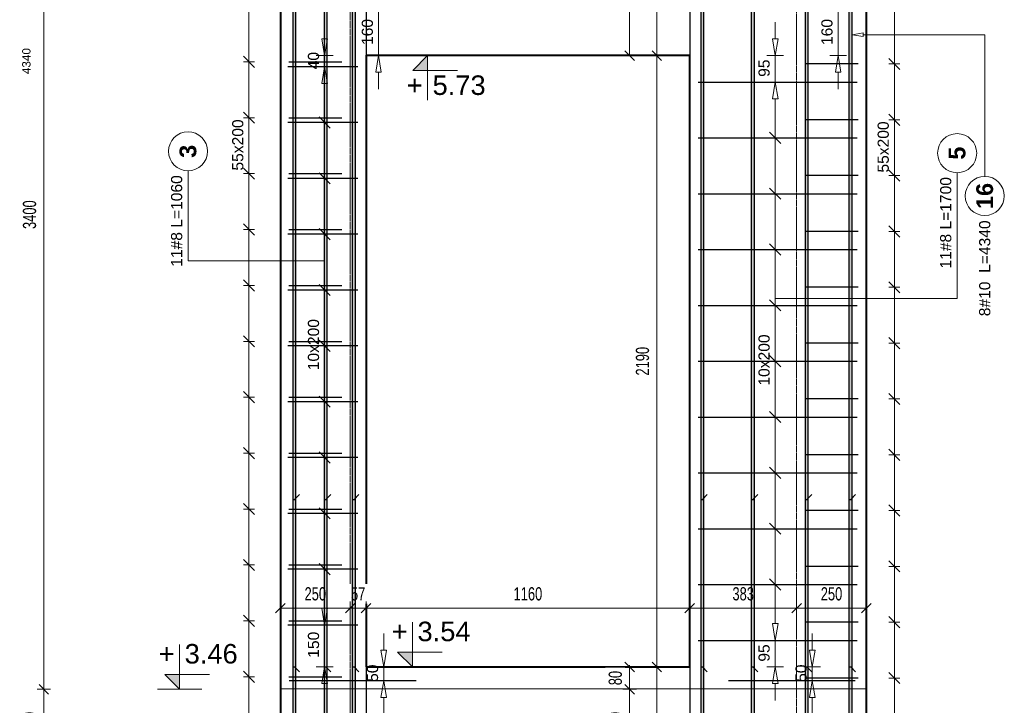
# Model space of a CAD drawing. Extents: x -1474 to 455485, y -109057 to 75879.
# Tile 12 of 22: x 413895 to 417424, y -87410 to -84954. Entities that reach past the tile are written whole.
import ezdxf
from ezdxf.enums import TextEntityAlignment as Align

# ---------------------------------------------------------------- set-up
doc = ezdxf.new("R2010")
doc.units = 0
doc.header["$LTSCALE"] = 10
doc.header["$MEASUREMENT"] = 0
doc.linetypes.add('HIDDEN', pattern=[0.375, 0.25, -0.125])
for name, color, linetype, lineweight in [('P-Linia1', 3, 'Continuous', 40), ('P-Opis nadproża systemowe', 11, 'Continuous', 9), ('P-Wymiar', 254, 'Continuous', 9)]:
    doc.layers.add(name, color=color, linetype=linetype, lineweight=lineweight)
for name, color, linetype in [('RCAD_kształt pręta', 7, 'Continuous'), ('RCAD_opis kształtu pręta', 7, 'Continuous'), ('RCAD_opis rozkładu', 7, 'Continuous'), ('RCAD_pręt wyrzucony', 130, 'Continuous'), ('RCAD_rozkład pręta', 7, 'Continuous'), ('RCAD_symbole graficzne', 7, 'Continuous')]:
    doc.layers.add(name, color=color, linetype=linetype)
doc.styles.add('ROMANS', font='arial.ttf', dxfattribs={"width": 0.7})
doc.styles.add('style1', font='arial.ttf')
doc.styles.add('style3', font='arialbd.ttf')
doc.dimstyles.new('A25', dxfattribs={"dimscale": 27, "dimtxt": 1.75, "dimasz": 0.05, "dimexe": 0, "dimexo": 0, "dimgap": 1, "dimtad": 1, "dimdec": 4, "dimrnd": 1, "dimdsep": 46, "dimtxsty": 'ROMANS', "dimblk": '[[[[[[[[', "dimcen": 2, "dimdle": 2, "dimse1": 1, "dimse2": 1, "dimclrd": 256, "dimclrt": 1, "dimadec": 0, "dimazin": 0, "dimtfac": 1, "dimtdec": 4, "dimtix": 1, "dimtmove": 2, "dimatfit": 3, "dimldrblk": '[[[[[[[[', "dimfxl": 0, "dimtvp": 0.6, "dimtolj": 1, "dimlwd": -1, "dimarcsym": 0})

# ---------------------------------------------------------------- blocks, each defined once
blk = doc.blocks.new('[[[[[[[[')
at = {"layer": 'P-Wymiar'}
for p, q in [((-12.7, -12.7), (12.7, 12.7)), ((0, 0), (-4.6, 0)), ((0, 18), (0, -18))]:
    blk.add_line(p, q, dxfattribs=at)
blk = doc.blocks.new('*D135')
at = {"layer": 'Defpoints', "color": 0, "transparency": 16777216}
for p in [(413981.4, -83952.9), (413981.4, -87352.9), (413983.1, -87352.9)]:
    blk.add_point(p, dxfattribs=at)
at = {"layer": 'P-Wymiar', "transparency": 16777216}
blk.add_line((413981.4, -83954.3), (413981.4, -87351.6), dxfattribs=at)
at = {"layer": 'P-Wymiar', "transparency": 16777216, "xscale": 1.35, "yscale": 1.35, "zscale": 1.35}
for p, rotation in [((413981.4, -83952.9), 90), ((413981.4, -87352.9), 270)]:
    blk.add_blockref('[[[[[[[[', p, dxfattribs=dict(at, rotation=rotation))
at = {"layer": 'P-Wymiar', "color": 1, "transparency": 16777216, "insert": (413930.3, -85652.9), "char_height": 47.25, "attachment_point": 5, "rotation": 90, "style": 'ROMANS', "bg_fill": 3, "box_fill_scale": 1.25, "bg_fill_color": 256, "bg_fill_true_color": 13158600, "bg_fill_transparency": 0}
blk.add_mtext('\\A1;3400', dxfattribs=at)
blk = doc.blocks.new('*D136')
at = {"layer": 'Defpoints', "color": 0, "transparency": 16777216}
for p in [(413983.1, -87352.9), (413981.4, -87592.6), (414012.5, -87592.6)]:
    blk.add_point(p, dxfattribs=at)
at = {"layer": 'P-Wymiar', "transparency": 16777216}
blk.add_line((413981.4, -87354.3), (413981.4, -87591.2), dxfattribs=at)
at = {"layer": 'P-Wymiar', "transparency": 16777216, "xscale": 1.35, "yscale": 1.35, "zscale": 1.35}
for p, rotation in [((413981.4, -87352.9), 90), ((413981.4, -87592.6), 270)]:
    blk.add_blockref('[[[[[[[[', p, dxfattribs=dict(at, rotation=rotation))
at = {"layer": 'P-Wymiar', "color": 1, "transparency": 16777216, "insert": (413930.3, -87472.7), "char_height": 47.25, "attachment_point": 5, "rotation": 90, "style": 'ROMANS', "bg_fill": 3, "box_fill_scale": 1.25, "bg_fill_color": 256, "bg_fill_true_color": 13158600, "bg_fill_transparency": 0}
blk.add_mtext('\\A1;240', dxfattribs=at)
blk = doc.blocks.new('*D139')
at = {"layer": 'Defpoints', "color": 0, "transparency": 16777216}
for p in [(416178.2, -87272.9), (416178.2, -87272.9), (416087.2, -88682.9)]:
    blk.add_point(p, dxfattribs=at)
at = {"layer": 'P-Wymiar', "transparency": 16777216}
blk.add_line((416178.2, -88681.6), (416178.2, -87274.3), dxfattribs=at)
at = {"layer": 'P-Wymiar', "transparency": 16777216, "xscale": 1.35, "yscale": 1.35, "zscale": 1.35}
for p, rotation in [((416178.2, -87272.9), 90), ((416178.2, -88682.9), 270)]:
    blk.add_blockref('[[[[[[[[', p, dxfattribs=dict(at, rotation=rotation))
at = {"layer": 'P-Wymiar', "color": 1, "transparency": 16777216, "insert": (416127.1, -87977.9), "char_height": 47.25, "attachment_point": 5, "rotation": 90, "style": 'ROMANS', "bg_fill": 3, "box_fill_scale": 1.25, "bg_fill_color": 256, "bg_fill_true_color": 13158600, "bg_fill_transparency": 0}
blk.add_mtext('\\A1;1410', dxfattribs=at)
blk = doc.blocks.new('*D140')
at = {"layer": 'Defpoints', "color": 0, "transparency": 16777216}
for p in [(416178.2, -85082.9), (416178.2, -85082.9), (416178.2, -87272.9)]:
    blk.add_point(p, dxfattribs=at)
at = {"layer": 'P-Wymiar', "transparency": 16777216}
blk.add_line((416178.2, -87271.6), (416178.2, -85084.3), dxfattribs=at)
at = {"layer": 'P-Wymiar', "transparency": 16777216, "xscale": 1.35, "yscale": 1.35, "zscale": 1.35}
for p, rotation in [((416178.2, -85082.9), 90), ((416178.2, -87272.9), 270)]:
    blk.add_blockref('[[[[[[[[', p, dxfattribs=dict(at, rotation=rotation))
at = {"layer": 'P-Wymiar', "color": 1, "transparency": 16777216, "insert": (416127.1, -86177.9), "char_height": 47.25, "attachment_point": 5, "rotation": 90, "style": 'ROMANS', "bg_fill": 3, "box_fill_scale": 1.25, "bg_fill_color": 256, "bg_fill_true_color": 13158600, "bg_fill_transparency": 0}
blk.add_mtext('\\A1;2190', dxfattribs=at)
blk = doc.blocks.new('*D141')
at = {"layer": 'Defpoints', "color": 0, "transparency": 16777216}
for p in [(416178.2, -83672.9), (416178.2, -83672.9), (416178.2, -85082.9)]:
    blk.add_point(p, dxfattribs=at)
at = {"layer": 'P-Wymiar', "transparency": 16777216}
blk.add_line((416178.2, -85081.6), (416178.2, -83674.3), dxfattribs=at)
at = {"layer": 'P-Wymiar', "transparency": 16777216, "xscale": 1.35, "yscale": 1.35, "zscale": 1.35}
for p, rotation in [((416178.2, -83672.9), 90), ((416178.2, -85082.9), 270)]:
    blk.add_blockref('[[[[[[[[', p, dxfattribs=dict(at, rotation=rotation))
at = {"layer": 'P-Wymiar', "color": 1, "transparency": 16777216, "insert": (416127.1, -84377.9), "char_height": 47.25, "attachment_point": 5, "rotation": 90, "style": 'ROMANS', "bg_fill": 3, "box_fill_scale": 1.25, "bg_fill_color": 256, "bg_fill_true_color": 13158600, "bg_fill_transparency": 0}
blk.add_mtext('\\A1;1410', dxfattribs=at)
blk = doc.blocks.new('*D148')
at = {"layer": 'Defpoints', "color": 0, "transparency": 16777216}
for p in [(416080.7, -83952.9), (416080.7, -85082.9), (416080.7, -85082.9)]:
    blk.add_point(p, dxfattribs=at)
at = {"layer": 'P-Wymiar', "transparency": 16777216}
blk.add_line((416080.7, -83954.3), (416080.7, -85081.6), dxfattribs=at)
at = {"layer": 'P-Wymiar', "transparency": 16777216, "xscale": 1.35, "yscale": 1.35, "zscale": 1.35}
for p, rotation in [((416080.7, -83952.9), 90), ((416080.7, -85082.9), 270)]:
    blk.add_blockref('[[[[[[[[', p, dxfattribs=dict(at, rotation=rotation))
at = {"layer": 'P-Wymiar', "color": 1, "transparency": 16777216, "insert": (416029.6, -84517.9), "char_height": 47.25, "attachment_point": 5, "rotation": 90, "style": 'ROMANS', "bg_fill": 3, "box_fill_scale": 1.25, "bg_fill_color": 256, "bg_fill_true_color": 13158600, "bg_fill_transparency": 0}
blk.add_mtext('\\A1;1130', dxfattribs=at)
blk = doc.blocks.new('*D149')
at = {"layer": 'P-Wymiar', "transparency": 16777216}
for p, q in [((416080.7, -87271.6), (416080.7, -87270.2)), ((416080.7, -87272.9), (416080.7, -87352.9)), ((416080.7, -87354.3), (416080.7, -87355.6))]:
    blk.add_line(p, q, dxfattribs=at)
at = {"layer": 'P-Wymiar', "transparency": 16777216, "xscale": 1.35, "yscale": 1.35, "zscale": 1.35}
for p, rotation in [((416080.7, -87272.9), 270), ((416080.7, -87352.9), 90)]:
    blk.add_blockref('[[[[[[[[', p, dxfattribs=dict(at, rotation=rotation))
at = {"layer": 'P-Wymiar', "color": 1, "transparency": 16777216, "insert": (416029.6, -87312.9), "char_height": 47.25, "attachment_point": 5, "rotation": 90, "style": 'ROMANS', "bg_fill": 3, "box_fill_scale": 1.25, "bg_fill_color": 256, "bg_fill_true_color": 13158600, "bg_fill_transparency": 0}
blk.add_mtext('\\A1;80', dxfattribs=at)
at = {"layer": 'Defpoints', "color": 0, "transparency": 16777216}
for p in [(416056.4, -87272.9), (416000.2, -87352.9), (416080.7, -87352.9)]:
    blk.add_point(p, dxfattribs=at)
blk = doc.blocks.new('*D150')
at = {"layer": 'Defpoints', "color": 0, "transparency": 16777216}
for p in [(416000.2, -87352.9), (413969.4, -87592.6), (416080.7, -87592.6)]:
    blk.add_point(p, dxfattribs=at)
at = {"layer": 'P-Wymiar', "transparency": 16777216}
blk.add_line((416080.7, -87354.3), (416080.7, -87591.2), dxfattribs=at)
at = {"layer": 'P-Wymiar', "transparency": 16777216, "xscale": 1.35, "yscale": 1.35, "zscale": 1.35}
for p, rotation in [((416080.7, -87352.9), 90), ((416080.7, -87592.6), 270)]:
    blk.add_blockref('[[[[[[[[', p, dxfattribs=dict(at, rotation=rotation))
at = {"layer": 'P-Wymiar', "color": 1, "transparency": 16777216, "insert": (416029.6, -87472.7), "char_height": 47.25, "attachment_point": 5, "rotation": 90, "style": 'ROMANS', "bg_fill": 3, "box_fill_scale": 1.25, "bg_fill_color": 256, "bg_fill_true_color": 13158600, "bg_fill_transparency": 0}
blk.add_mtext('\\A1;240', dxfattribs=at)
blk = doc.blocks.new('*D164')
at = {"layer": 'P-Wymiar', "transparency": 16777216}
for p, q in [((415078, -87062.5), (415076.6, -87062.5)), ((415079.3, -87062.5), (415136.3, -87062.5)), ((415137.7, -87062.5), (415139, -87062.5))]:
    blk.add_line(p, q, dxfattribs=at)
at = {"layer": 'P-Wymiar', "transparency": 16777216, "xscale": 1.35, "yscale": 1.35, "zscale": 1.35}
blk.add_blockref('[[[[[[[[', (415079.3, -87062.5), dxfattribs=at)
at = {"layer": 'P-Wymiar', "transparency": 16777216, "xscale": 1.35, "yscale": 1.35, "zscale": 1.35, "rotation": 180}
blk.add_blockref('[[[[[[[[', (415136.3, -87062.5), dxfattribs=at)
at = {"layer": 'P-Wymiar', "color": 1, "transparency": 16777216, "insert": (415107.8, -87011.5), "char_height": 47.25, "attachment_point": 5, "style": 'ROMANS', "bg_fill": 3, "box_fill_scale": 1.25, "bg_fill_color": 256, "bg_fill_true_color": 13158600, "bg_fill_transparency": 0}
blk.add_mtext('\\A1;57', dxfattribs=at)
at = {"layer": 'Defpoints', "color": 0, "transparency": 16777216}
for p in [(415079.3, -87006.2), (415136.3, -87006.2), (415136.3, -87062.5)]:
    blk.add_point(p, dxfattribs=at)
blk = doc.blocks.new('*D165')
at = {"layer": 'Defpoints', "color": 0, "transparency": 16777216}
for p in [(415136.3, -87006.2), (416296.3, -87062.5), (416296.3, -87062.5)]:
    blk.add_point(p, dxfattribs=at)
at = {"layer": 'P-Wymiar', "transparency": 16777216}
blk.add_line((415137.7, -87062.5), (416295, -87062.5), dxfattribs=at)
at = {"layer": 'P-Wymiar', "transparency": 16777216, "xscale": 1.35, "yscale": 1.35, "zscale": 1.35, "rotation": 180}
blk.add_blockref('[[[[[[[[', (415136.3, -87062.5), dxfattribs=at)
at = {"layer": 'P-Wymiar', "transparency": 16777216, "xscale": 1.35, "yscale": 1.35, "zscale": 1.35}
blk.add_blockref('[[[[[[[[', (416296.3, -87062.5), dxfattribs=at)
at = {"layer": 'P-Wymiar', "color": 1, "transparency": 16777216, "insert": (415716.3, -87011.4), "char_height": 47.25, "attachment_point": 5, "style": 'ROMANS', "bg_fill": 3, "box_fill_scale": 1.25, "bg_fill_color": 256, "bg_fill_true_color": 13158600, "bg_fill_transparency": 0}
blk.add_mtext('\\A1;1160', dxfattribs=at)
blk = doc.blocks.new('*D166')
at = {"layer": 'Defpoints', "color": 0, "transparency": 16777216}
for p in [(416296.3, -87062.5), (416679.4, -87062.5), (416679.4, -87062.5)]:
    blk.add_point(p, dxfattribs=at)
at = {"layer": 'P-Wymiar', "transparency": 16777216}
blk.add_line((416297.7, -87062.5), (416678, -87062.5), dxfattribs=at)
at = {"layer": 'P-Wymiar', "transparency": 16777216, "xscale": 1.35, "yscale": 1.35, "zscale": 1.35, "rotation": 180}
blk.add_blockref('[[[[[[[[', (416296.3, -87062.5), dxfattribs=at)
at = {"layer": 'P-Wymiar', "transparency": 16777216, "xscale": 1.35, "yscale": 1.35, "zscale": 1.35}
blk.add_blockref('[[[[[[[[', (416679.4, -87062.5), dxfattribs=at)
at = {"layer": 'P-Wymiar', "color": 1, "transparency": 16777216, "insert": (416487.9, -87011.4), "char_height": 47.25, "attachment_point": 5, "style": 'ROMANS', "bg_fill": 3, "box_fill_scale": 1.25, "bg_fill_color": 256, "bg_fill_true_color": 13158600, "bg_fill_transparency": 0}
blk.add_mtext('\\A1;383', dxfattribs=at)
blk = doc.blocks.new('*D167')
at = {"layer": 'Defpoints', "color": 0, "transparency": 16777216}
for p in [(416679.4, -87062.5), (416929.4, -87062.5), (416929.4, -87062.5)]:
    blk.add_point(p, dxfattribs=at)
at = {"layer": 'P-Wymiar', "transparency": 16777216}
blk.add_line((416680.7, -87062.5), (416928, -87062.5), dxfattribs=at)
at = {"layer": 'P-Wymiar', "transparency": 16777216, "xscale": 1.35, "yscale": 1.35, "zscale": 1.35, "rotation": 180}
blk.add_blockref('[[[[[[[[', (416679.4, -87062.5), dxfattribs=at)
at = {"layer": 'P-Wymiar', "transparency": 16777216, "xscale": 1.35, "yscale": 1.35, "zscale": 1.35}
blk.add_blockref('[[[[[[[[', (416929.4, -87062.5), dxfattribs=at)
at = {"layer": 'P-Wymiar', "color": 1, "transparency": 16777216, "insert": (416804.4, -87011.4), "char_height": 47.25, "attachment_point": 5, "style": 'ROMANS', "bg_fill": 3, "box_fill_scale": 1.25, "bg_fill_color": 256, "bg_fill_true_color": 13158600, "bg_fill_transparency": 0}
blk.add_mtext('\\A1;250', dxfattribs=at)
blk = doc.blocks.new('*D168')
at = {"layer": 'Defpoints', "color": 0, "transparency": 16777216}
for p in [(414829.3, -86866.3), (415079.3, -86866.3), (415079.3, -87062.5)]:
    blk.add_point(p, dxfattribs=at)
at = {"layer": 'P-Wymiar', "transparency": 16777216}
blk.add_line((414830.7, -87062.5), (415078, -87062.5), dxfattribs=at)
at = {"layer": 'P-Wymiar', "transparency": 16777216, "xscale": 1.35, "yscale": 1.35, "zscale": 1.35, "rotation": 180}
blk.add_blockref('[[[[[[[[', (414829.3, -87062.5), dxfattribs=at)
at = {"layer": 'P-Wymiar', "transparency": 16777216, "xscale": 1.35, "yscale": 1.35, "zscale": 1.35}
blk.add_blockref('[[[[[[[[', (415079.3, -87062.5), dxfattribs=at)
at = {"layer": 'P-Wymiar', "color": 1, "transparency": 16777216, "insert": (414954.3, -87011.4), "char_height": 47.25, "attachment_point": 5, "style": 'ROMANS', "bg_fill": 3, "box_fill_scale": 1.25, "bg_fill_color": 256, "bg_fill_true_color": 13158600, "bg_fill_transparency": 0}
blk.add_mtext('\\A1;250', dxfattribs=at)

msp = doc.modelspace()

# ---------------------------------------------------------------- hatches: boundary and pattern name
at = {"layer": 'RCAD_symbole graficzne'}
for points in [[(415303.4158, -85136.2666), (415356.74914, -85082.93326), (415356.74914, -85136.2666)], [(415249.40085, -87219.59993), (415302.73418, -87272.93326), (415302.73418, -87219.59993)]]:
    msp.add_hatch(color=1, dxfattribs=at).paths.add_polyline_path(points, flags=0)

# ---------------------------------------------------------------- linework, layer by layer
for points in [[(414829.32281, -79542.93326), (414829.32281, -91012.93326)], [(416929.3782, -79542.93326), (416929.3782, -91012.93326)], [(415136.32291, -81482.93326), (415136.32291, -91012.93326)], [(416296.32291, -81482.93326), (416296.32291, -91012.93326)], [(415136.32291, -85082.93326), (416296.32291, -85082.93326)]]:
    msp.add_lwpolyline(points)
at = {"layer": 'P-Linia1'}
msp.add_lwpolyline([(416929.3782, -91012.93326), (416929.3782, -79542.93326), (414829.32281, -79542.93326), (414829.32281, -91012.93326)], dxfattribs=at)
msp.add_lwpolyline([(415136.32291, -87272.93326), (416296.32291, -87272.93326), (416296.32291, -85082.93326), (415136.32291, -85082.93326)], close=True, dxfattribs=at)
at = {"layer": 'P-Opis nadproża systemowe', "linetype": 'HIDDEN'}
msp.add_lwpolyline([(416679.3782, -91012.93326), (416679.3782, -79742.93326), (415079.32281, -79742.93326), (415079.32281, -91012.93326)], dxfattribs=at)
at = {"layer": 'RCAD_kształt pręta', "color": 2, "lineweight": 5}
for p, q in [((414879.90665, -86672.73685), (414897.40665, -86655.23685)), ((414991.87289, -86672.73685), (415009.37289, -86655.23685)), ((415093.06071, -86672.73685), (415110.56071, -86655.23685)), ((416341.68459, -86672.73685), (416359.18459, -86655.23685)), ((416522.83307, -86672.73685), (416540.33307, -86655.23685)), ((416716.05857, -86672.73685), (416733.55857, -86655.23685)), ((416873.05303, -86672.73685), (416890.55303, -86655.23685)), ((414879.90665, -87272.93326), (414897.40665, -87290.43326)), ((414991.87289, -87272.93326), (415009.37289, -87290.43326)), ((415093.06071, -87272.93326), (415110.56071, -87290.43326)), ((416341.68459, -87272.93326), (416359.18459, -87290.43326)), ((416522.83307, -87272.93326), (416540.33307, -87290.43326)), ((416716.05857, -87272.93326), (416733.55857, -87290.43326)), ((416873.05303, -87272.93326), (416890.55303, -87290.43326))]:
    msp.add_line(p, q, dxfattribs=at)
at = {"layer": 'RCAD_kształt pręta', "color": 4}
for p, q in [((414874.90665, -86672.73685), (414884.90665, -86672.73685)), ((414986.87289, -86672.73685), (414996.87289, -86672.73685)), ((415088.06071, -86672.73685), (415098.06071, -86672.73685)), ((416336.68459, -86672.73685), (416346.68459, -86672.73685)), ((416517.83307, -86672.73685), (416527.83307, -86672.73685)), ((416711.05857, -86672.73685), (416721.05857, -86672.73685)), ((416868.05303, -86672.73685), (416878.05303, -86672.73685)), ((414874.90665, -87272.93326), (414884.90665, -87272.93326)), ((414986.87289, -87272.93326), (414996.87289, -87272.93326)), ((415088.06071, -87272.93326), (415098.06071, -87272.93326)), ((416336.68459, -87272.93326), (416346.68459, -87272.93326)), ((416517.83307, -87272.93326), (416527.83307, -87272.93326)), ((416711.05857, -87272.93326), (416721.05857, -87272.93326)), ((416868.05303, -87272.93326), (416878.05303, -87272.93326))]:
    msp.add_line(p, q, dxfattribs=at)
at = {"layer": 'RCAD_opis kształtu pręta', "color": 8, "lineweight": 0}
for p, q in [((416878.05303, -85008.47759), (416918.05303, -85001.81092)), ((416918.05303, -85015.14425), (416878.05303, -85008.47759)), ((416918.05303, -85015.14425), (416918.05303, -85001.81092)), ((417353.70251, -85008.47759), (416918.05303, -85008.47759)), ((417353.70251, -85008.47759), (417353.70251, -85515.89269))]:
    msp.add_line(p, q, dxfattribs=at)
msp.add_circle((417353.70251, -85585.89269), 70, dxfattribs=at)
at = {"layer": 'RCAD_opis rozkładu', "color": 8, "lineweight": 0}
for p, q in [((414716.45831, -85105.36756), (414716.45831, -84905.10668)), ((415180.82094, -84922.91747), (415180.82094, -85082.93326)), ((416828.14236, -84922.91747), (416828.14236, -85082.93326)), ((417029.78868, -85112.93326), (417029.78868, -84912.93326)), ((414987.83171, -84962.93326), (414987.83171, -85022.93326)), ((416602.71441, -84962.93326), (416602.71441, -85022.93326)), ((414987.83171, -85082.93326), (414977.83171, -85022.93326)), ((414997.83171, -85022.93326), (414977.83171, -85022.93326)), ((414997.83171, -85022.93326), (414987.83171, -85082.93326)), ((416602.71441, -85082.93326), (416592.71441, -85022.93326)), ((416612.71441, -85022.93326), (416592.71441, -85022.93326)), ((416612.71441, -85022.93326), (416602.71441, -85082.93326)), ((414736.45831, -85125.36756), (414696.45831, -85085.36756)), ((414696.45831, -85105.36756), (414736.45831, -85105.36756)), ((414716.45831, -85305.62845), (414716.45831, -85105.36756)), ((415017.83171, -85082.93326), (414957.83171, -85082.93326)), ((414987.83171, -85122.87446), (414987.83171, -85082.93326)), ((415210.82094, -85082.93326), (415150.82094, -85082.93326)), ((415170.82094, -85142.93326), (415180.82094, -85082.93326)), ((415180.82094, -85082.93326), (415190.82094, -85142.93326)), ((416572.71441, -85082.93326), (416632.71441, -85082.93326)), ((416602.71441, -85177.93321), (416602.71441, -85082.93326)), ((416858.14236, -85082.93326), (416798.14236, -85082.93326)), ((416818.14236, -85142.93326), (416828.14236, -85082.93326)), ((416828.14236, -85082.93326), (416838.14236, -85142.93326)), ((417049.78868, -85132.93326), (417009.78868, -85092.93326)), ((417049.78868, -85112.93326), (417009.78868, -85112.93326)), ((417029.78868, -85312.93326), (417029.78868, -85112.93326)), ((414957.83171, -85122.87446), (415017.83171, -85122.87446)), ((414977.83171, -85182.87446), (414987.83171, -85122.87446)), ((414987.83171, -85122.87446), (414997.83171, -85182.87446)), ((415170.82094, -85142.93326), (415190.82094, -85142.93326)), ((415180.82094, -85202.93326), (415180.82094, -85142.93326)), ((416818.14236, -85142.93326), (416838.14236, -85142.93326)), ((416828.14236, -85202.93326), (416828.14236, -85142.93326)), ((414977.83171, -85182.87446), (414997.83171, -85182.87446)), ((414987.83171, -85322.87446), (414987.83171, -85182.87446)), ((416632.71441, -85177.93321), (416572.71441, -85177.93321)), ((416592.71441, -85237.93321), (416602.71441, -85177.93321)), ((416602.71441, -85177.93321), (416612.71441, -85237.93321)), ((416592.71441, -85237.93321), (416612.71441, -85237.93321)), ((416602.71441, -85377.93321), (416602.71441, -85237.93321)), ((414736.45831, -85325.62845), (414696.45831, -85285.62845)), ((414696.45831, -85305.62845), (414736.45831, -85305.62845)), ((414716.45831, -85405.75889), (414716.45831, -85305.62845)), ((415007.83171, -85342.87446), (414967.83171, -85302.87446)), ((414967.83171, -85322.87446), (415007.83171, -85322.87446)), ((414987.83171, -85522.87446), (414987.83171, -85322.87446)), ((417049.78868, -85332.93326), (417009.78868, -85292.93326)), ((417049.78868, -85312.93326), (417009.78868, -85312.93326)), ((417029.78868, -85412.93326), (417029.78868, -85312.93326)), ((416622.71441, -85397.93321), (416582.71441, -85357.93321)), ((416622.71441, -85377.93321), (416582.71441, -85377.93321)), ((416602.71441, -85577.93321), (416602.71441, -85377.93321)), ((414716.45831, -85405.75889), (414716.45831, -85505.88933)), ((417029.78868, -85412.93326), (417029.78868, -85512.93326)), ((414498.18999, -85817.9621), (414498.18999, -85495.99461)), ((414696.45831, -85485.88933), (414736.45831, -85525.88933)), ((415007.83171, -85542.87446), (414967.83171, -85502.87446)), ((417009.78868, -85492.93326), (417049.78868, -85532.93326)), ((417254.64777, -85953.45823), (417254.64777, -85502.54115)), ((414696.45831, -85505.88933), (414736.45831, -85505.88933)), ((414716.45831, -85505.88933), (414716.45831, -85706.15022)), ((414967.83171, -85522.87446), (415007.83171, -85522.87446)), ((414987.83171, -85722.87446), (414987.83171, -85522.87446)), ((417049.78868, -85512.93326), (417009.78868, -85512.93326)), ((417029.78868, -85512.93326), (417029.78868, -85712.93326)), ((416622.71441, -85597.93321), (416582.71441, -85557.93321)), ((416622.71441, -85577.93321), (416582.71441, -85577.93321)), ((416602.71441, -85777.93321), (416602.71441, -85577.93321)), ((414696.45831, -85686.15022), (414736.45831, -85726.15022)), ((414696.45831, -85706.15022), (414736.45831, -85706.15022)), ((414716.45831, -85706.15022), (414716.45831, -85906.41111)), ((415007.83171, -85742.87446), (414967.83171, -85702.87446)), ((417009.78868, -85692.93326), (417049.78868, -85732.93326)), ((417049.78868, -85712.93326), (417009.78868, -85712.93326)), ((417029.78868, -85712.93326), (417029.78868, -85912.93326)), ((414967.83171, -85722.87446), (415007.83171, -85722.87446)), ((414987.83171, -85922.87446), (414987.83171, -85722.87446)), ((416622.71441, -85797.93321), (416582.71441, -85757.93321)), ((416622.71441, -85777.93321), (416582.71441, -85777.93321)), ((416602.71441, -85977.93321), (416602.71441, -85777.93321)), ((414498.18999, -85817.9621), (414987.83171, -85817.9621)), ((414696.45831, -85886.41111), (414736.45831, -85926.41111)), ((414696.45831, -85906.41111), (414736.45831, -85906.41111)), ((414716.45831, -85906.41111), (414716.45831, -86106.67199)), ((415007.83171, -85942.87446), (414967.83171, -85902.87446)), ((414967.83171, -85922.87446), (415007.83171, -85922.87446)), ((414987.83171, -86122.87446), (414987.83171, -85922.87446)), ((417009.78868, -85892.93326), (417049.78868, -85932.93326)), ((417049.78868, -85912.93326), (417009.78868, -85912.93326)), ((417029.78868, -85912.93326), (417029.78868, -86112.93326)), ((416622.71441, -85997.93321), (416582.71441, -85957.93321)), ((417254.64777, -85953.45823), (416602.71441, -85953.45823)), ((416622.71441, -85977.93321), (416582.71441, -85977.93321)), ((416602.71441, -86177.93321), (416602.71441, -85977.93321)), ((414696.45831, -86086.67199), (414736.45831, -86126.67199)), ((415007.83171, -86142.87446), (414967.83171, -86102.87446)), ((417009.78868, -86092.93326), (417049.78868, -86132.93326)), ((414696.45831, -86106.67199), (414736.45831, -86106.67199)), ((414716.45831, -86106.67199), (414716.45831, -86306.93288)), ((414967.83171, -86122.87446), (415007.83171, -86122.87446)), ((414987.83171, -86222.87446), (414987.83171, -86122.87446)), ((417049.78868, -86112.93326), (417009.78868, -86112.93326)), ((417029.78868, -86112.93326), (417029.78868, -86312.93326)), ((416622.71441, -86197.93321), (416582.71441, -86157.93321)), ((416622.71441, -86177.93321), (416582.71441, -86177.93321)), ((416602.71441, -86277.93321), (416602.71441, -86177.93321)), ((414987.83171, -86222.87446), (414987.83171, -86322.87446)), ((416602.71441, -86277.93321), (416602.71441, -86377.93321)), ((414696.45831, -86286.93288), (414736.45831, -86326.93288)), ((414696.45831, -86306.93288), (414736.45831, -86306.93288)), ((414716.45831, -86306.93288), (414716.45831, -86507.19377)), ((414967.83171, -86302.87446), (415007.83171, -86342.87446)), ((417009.78868, -86292.93326), (417049.78868, -86332.93326)), ((417049.78868, -86312.93326), (417009.78868, -86312.93326)), ((417029.78868, -86312.93326), (417029.78868, -86512.93326)), ((414967.83171, -86322.87446), (415007.83171, -86322.87446)), ((414987.83171, -86322.87446), (414987.83171, -86522.87446)), ((416582.71441, -86357.93321), (416622.71441, -86397.93321)), ((416622.71441, -86377.93321), (416582.71441, -86377.93321)), ((416602.71441, -86377.93321), (416602.71441, -86577.93321)), ((414696.45831, -86487.19377), (414736.45831, -86527.19377)), ((414696.45831, -86507.19377), (414736.45831, -86507.19377)), ((414716.45831, -86507.19377), (414716.45831, -86707.45465)), ((414967.83171, -86502.87446), (415007.83171, -86542.87446)), ((414967.83171, -86522.87446), (415007.83171, -86522.87446)), ((414987.83171, -86522.87446), (414987.83171, -86722.87446)), ((417009.78868, -86492.93326), (417049.78868, -86532.93326)), ((417049.78868, -86512.93326), (417009.78868, -86512.93326)), ((417029.78868, -86512.93326), (417029.78868, -86712.93326)), ((416582.71441, -86557.93321), (416622.71441, -86597.93321)), ((416622.71441, -86577.93321), (416582.71441, -86577.93321)), ((416602.71441, -86577.93321), (416602.71441, -86777.93321)), ((414696.45831, -86687.45465), (414736.45831, -86727.45465)), ((414967.83171, -86702.87446), (415007.83171, -86742.87446)), ((417009.78868, -86692.93326), (417049.78868, -86732.93326)), ((414696.45831, -86707.45465), (414736.45831, -86707.45465)), ((414716.45831, -86707.45465), (414716.45831, -86907.71554)), ((414967.83171, -86722.87446), (415007.83171, -86722.87446)), ((417049.78868, -86712.93326), (417009.78868, -86712.93326)), ((417029.78868, -86712.93326), (417029.78868, -86912.93326)), ((416582.71441, -86757.93321), (416622.71441, -86797.93321)), ((416622.71441, -86777.93321), (416582.71441, -86777.93321)), ((414696.45831, -86887.71554), (414736.45831, -86927.71554)), ((414696.45831, -86907.71554), (414736.45831, -86907.71554)), ((414716.45831, -86907.71554), (414716.45831, -87107.97642)), ((417009.78868, -86892.93326), (417049.78868, -86932.93326)), ((417049.78868, -86912.93326), (417009.78868, -86912.93326)), ((417029.78868, -86912.93326), (417029.78868, -87112.93326)), ((414696.45831, -87087.97642), (414736.45831, -87127.97642)), ((414696.45831, -87107.97642), (414736.45831, -87107.97642)), ((414716.45831, -87107.97642), (414716.45831, -87308.23731)), ((414957.83171, -87122.87446), (415017.83171, -87122.87446)), ((414987.83171, -87122.87446), (414987.83171, -87272.93326)), ((416602.71441, -87177.93321), (416592.71441, -87117.93321)), ((416612.71441, -87117.93321), (416592.71441, -87117.93321)), ((416612.71441, -87117.93321), (416602.71441, -87177.93321)), ((417009.78868, -87092.93326), (417049.78868, -87132.93326)), ((417049.78868, -87112.93326), (417009.78868, -87112.93326)), ((417029.78868, -87112.93326), (417029.78868, -87312.93326)), ((415199.40095, -87152.93326), (415199.40095, -87212.93326)), ((416735.29223, -87152.93326), (416735.29223, -87212.93326)), ((416632.71441, -87177.93321), (416572.71441, -87177.93321)), ((416602.71441, -87177.93321), (416602.71441, -87272.93326)), ((415199.40095, -87272.93326), (415189.40095, -87212.93326)), ((415209.40095, -87212.93326), (415189.40095, -87212.93326)), ((415209.40095, -87212.93326), (415199.40095, -87272.93326)), ((416735.29223, -87272.93326), (416725.29223, -87212.93326)), ((416745.29223, -87212.93326), (416725.29223, -87212.93326)), ((416745.29223, -87212.93326), (416735.29223, -87272.93326)), ((415017.83171, -87272.93326), (414957.83171, -87272.93326)), ((415229.40095, -87272.93326), (415169.40095, -87272.93326)), ((416572.71441, -87272.93326), (416632.71441, -87272.93326)), ((416592.71441, -87332.93326), (416602.71441, -87272.93326)), ((416602.71441, -87272.93326), (416612.71441, -87332.93326)), ((416765.29223, -87272.93326), (416705.29223, -87272.93326)), ((416735.29223, -87322.91747), (416735.29223, -87272.93326)), ((417009.78868, -87292.93326), (417049.78868, -87332.93326)), ((414696.45831, -87308.23731), (414736.45831, -87308.23731)), ((416592.71441, -87332.93326), (416612.71441, -87332.93326)), ((416602.71441, -87392.93326), (416602.71441, -87332.93326)), ((416705.29223, -87322.91747), (416765.29223, -87322.91747)), ((416725.29223, -87382.91747), (416735.29223, -87322.91747)), ((416735.29223, -87322.91747), (416745.29223, -87382.91747)), ((417049.78868, -87312.93326), (417009.78868, -87312.93326)), ((417029.78868, -87312.93326), (417029.78868, -87512.93326)), ((416725.29223, -87382.91747), (416745.29223, -87382.91747)), ((416735.29223, -87522.91747), (416735.29223, -87382.91747))]:
    msp.add_line(p, q, dxfattribs=at)
for centre in [(414498.18999, -85425.99461), (417254.64777, -85432.54115)]:
    msp.add_circle(centre, 70, dxfattribs=at)
at = {"layer": 'RCAD_rozkład pręta', "color": 7, "linetype": 'ByBlock', "lineweight": 30}
for p, q in [((414859.32281, -85105.36756), (415049.32281, -85105.36756)), ((416899.3782, -85112.93326), (416709.42768, -85112.93326)), ((415106.32291, -85122.87446), (414856.16041, -85122.87446)), ((416326.32291, -85177.93321), (416896.20504, -85177.93321)), ((415106.32291, -85322.87446), (414856.16041, -85322.87446)), ((414859.32281, -85305.62845), (415049.32281, -85305.62845)), ((416899.3782, -85312.93326), (416709.42768, -85312.93326)), ((416326.32291, -85377.93321), (416896.20504, -85377.93321)), ((415106.32291, -85522.87446), (414856.16041, -85522.87446)), ((414859.32281, -85505.88933), (415049.32281, -85505.88933)), ((416899.3782, -85512.93326), (416709.42768, -85512.93326)), ((416326.32291, -85577.93321), (416896.20504, -85577.93321)), ((414859.32281, -85706.15022), (415049.32281, -85706.15022)), ((416899.3782, -85712.93326), (416709.42768, -85712.93326)), ((415106.32291, -85722.87446), (414856.16041, -85722.87446)), ((416326.32291, -85777.93321), (416896.20504, -85777.93321)), ((415106.32291, -85922.87446), (414856.16041, -85922.87446)), ((414859.32281, -85906.41111), (415049.32281, -85906.41111)), ((416899.3782, -85912.93326), (416709.42768, -85912.93326)), ((416326.32291, -85977.93321), (416896.20504, -85977.93321)), ((415106.32291, -86122.87446), (414856.16041, -86122.87446)), ((414859.32281, -86106.67199), (415049.32281, -86106.67199)), ((416899.3782, -86112.93326), (416709.42768, -86112.93326)), ((416326.32291, -86177.93321), (416896.20504, -86177.93321)), ((414859.32281, -86306.93288), (415049.32281, -86306.93288)), ((416899.3782, -86312.93326), (416709.42768, -86312.93326)), ((415106.32291, -86322.87446), (414856.16041, -86322.87446)), ((416326.32291, -86377.93321), (416896.20504, -86377.93321)), ((415106.32291, -86522.87446), (414856.16041, -86522.87446)), ((414859.32281, -86507.19377), (415049.32281, -86507.19377)), ((416899.3782, -86512.93326), (416709.42768, -86512.93326)), ((416326.32291, -86577.93321), (416896.20504, -86577.93321)), ((415106.32291, -86722.87446), (414856.16041, -86722.87446)), ((414859.32281, -86707.45465), (415049.32281, -86707.45465)), ((416899.3782, -86712.93326), (416709.42768, -86712.93326)), ((416326.32291, -86777.93321), (416896.20504, -86777.93321)), ((416899.3782, -86912.93326), (416709.42768, -86912.93326)), ((415106.32291, -87122.87446), (414856.16041, -87122.87446)), ((414859.32281, -87107.97642), (415049.32281, -87107.97642)), ((416899.3782, -87112.93326), (416709.42768, -87112.93326)), ((416326.32291, -87177.93321), (416896.20504, -87177.93321)), ((414859.32281, -87308.23731), (415049.32281, -87308.23731)), ((416889.74128, -87322.91747), (416435.12408, -87322.91747)), ((416899.3782, -87312.93326), (416709.42768, -87312.93326))]:
    msp.add_line(p, q, dxfattribs=at)
at = {"layer": 'RCAD_symbole graficzne', "color": 1, "lineweight": 0}
for p, q in [((415436.74914, -85082.93326), (415276.74914, -85082.93326)), ((415303.4158, -85136.2666), (415356.74914, -85082.93326)), ((415356.74914, -85082.93326), (415356.74914, -85242.93326)), ((415463.4158, -85136.2666), (415303.4158, -85136.2666)), ((415302.73418, -87272.93326), (415302.73418, -87112.93326)), ((415409.40085, -87219.59993), (415249.40085, -87219.59993)), ((415249.40085, -87219.59993), (415302.73418, -87272.93326)), ((414574.84425, -87299.59993), (414414.84425, -87299.59993)), ((415382.73418, -87272.93326), (415222.73418, -87272.93326))]:
    msp.add_line(p, q, dxfattribs=at)

# ---------------------------------------------------------------- texts
at = {"layer": 'RCAD_opis kształtu pręta', "color": 1, "attachment_point": 5, "rotation": 90}
for s, insert, char_height, style in [('16', (417353.70251, -85585.89269), 60, 'style3'), ('8#10  L=4340', (417353.70251, -85845.11507), 40, 'style1')]:
    msp.add_mtext(s, dxfattribs=dict(at, insert=insert, char_height=char_height, style=style))
at = {"layer": 'RCAD_opis rozkładu', "color": 2, "char_height": 40, "rotation": 90, "style": 'style1'}
for s, insert, attachment_point in [('160', (415161.24386, -85045.16275), 7), ('160', (416808.56528, -85045.16275), 7), ('40', (414968.25462, -85132.28995), 7), ('95', (416583.13733, -85159.23269), 7), ('55x200', (414696.88123, -85494.9267), 7), ('55x200', (417010.21159, -85502.10107), 7), ('11#8 L=1060', (414457.50786, -85675.54441), 5), ('11#8 L=1700', (417213.96564, -85682.09095), 5), ('10x200', (414968.25462, -86210.15959), 7), ('10x200', (416583.13733, -86265.21834), 7), ('150', (414968.25462, -87240.14125), 7), ('95', (416583.13733, -87254.23269), 7), ('50', (416715.71515, -87326.50654), 7)]:
    msp.add_mtext(s, dxfattribs=dict(at, insert=insert, attachment_point=attachment_point))
at = {"layer": 'RCAD_opis rozkładu', "color": 1, "char_height": 60, "attachment_point": 5, "rotation": 90, "style": 'style3'}
for s, insert in [('3', (414498.18999, -85425.99461)), ('5', (417254.64777, -85432.54115))]:
    msp.add_mtext(s, dxfattribs=dict(at, insert=insert))
at = {"layer": 'RCAD_symbole graficzne', "color": 2, "style": 'style1'}
msp.add_text('+', height=70, dxfattribs=at).set_placement((415338.97136, -85154.04438), align=Align.TOP_RIGHT)
msp.add_text('5.73 ', height=70, dxfattribs=at).set_placement((415374.52691, -85154.04438), align=Align.TOP_LEFT)
for p in [(415284.9564, -87201.82215), (414450.39981, -87281.82215)]:
    msp.add_text('+', height=70, dxfattribs=at).set_placement(p, align=Align.BOTTOM_RIGHT)
for s, p in [('3.54 ', (415320.51196, -87201.82215)), ('3.46 ', (414485.95536, -87281.82215))]:
    msp.add_text(s, height=70, dxfattribs=at).set_placement(p, align=Align.BOTTOM_LEFT)

# ---------------------------------------------------------------- dimensions: what is measured, and where the dimension line sits
at = {"layer": 'P-Wymiar'}
dim = msp.add_linear_dim(base=(413981.40609, -87352.93326), p1=(413981.40609, -83952.93326), p2=(413983.08351, -87352.93326), angle=90, dimstyle='A25', override={"dimfxl": 160, "dimfxlon": 1, "dimtfill": 1}, dxfattribs=at)
dim.commit()
dim.dimension.update_dxf_attribs({"geometry": '*D135', "text_midpoint": (413930.2654, -85652.93326)})

# ---------------------------------------------------------------- next in the draw order: texts
at = {"layer": 'RCAD_pręt wyrzucony', "color": 1, "insert": (413918.92561, -85102.83506), "char_height": 30, "attachment_point": 5, "rotation": 90, "style": 'style1'}
msp.add_mtext('4340', dxfattribs=at)

# ---------------------------------------------------------------- next in the draw order: dimensions: what is measured, and where the dimension line sits
at = {"layer": 'P-Wymiar'}
dim = msp.add_linear_dim(base=(415136.32291, -87062.53627), p1=(415079.32281, -87006.17872), p2=(415136.32291, -87006.17872), dimstyle='A25', override={"dimfxl": 160, "dimfxlon": 1, "dimtfill": 1}, dxfattribs=at)
dim.commit()
dim.dimension.update_dxf_attribs({"geometry": '*D164', "text_midpoint": (415107.82286, -87011.50838)})
for base, p1, p2, picture, middle in [((416178.19958, -87272.93326), (416087.23999, -88682.93326), (416178.19958, -87272.93326), '*D139', (416127.075, -87977.93326)), ((413981.40609, -87592.56407), (413983.08351, -87352.93326), (414012.51779, -87592.56407), '*D136', (413930.28152, -87472.74867))]:
    dim = msp.add_linear_dim(base=base, p1=p1, p2=p2, angle=90, dimstyle='A25', override={"dimfxl": 160, "dimfxlon": 1, "dimtfill": 1}, dxfattribs=at)
    dim.commit()
    dim.dimension.update_dxf_attribs({"geometry": picture, "text_midpoint": middle})

# ---------------------------------------------------------------- next in the draw order: dimensions: what is measured, and where the dimension line sits
dim = msp.add_linear_dim(base=(416178.19958, -85082.93326), p1=(416178.19958, -87272.93326), p2=(416178.19958, -85082.93326), angle=90, dimstyle='A25', override={"dimfxl": 160, "dimfxlon": 1, "dimtfill": 1}, dxfattribs=at)
dim.commit()
dim.dimension.update_dxf_attribs({"geometry": '*D140', "text_midpoint": (416127.075, -86177.93326)})
dim = msp.add_linear_dim(base=(415079.32281, -87062.53627), p1=(414829.32281, -86866.33358), p2=(415079.32281, -86866.33358), dimstyle='A25', override={"dimfxl": 160, "dimfxlon": 1, "dimtfill": 1}, dxfattribs=at)
dim.commit()
dim.dimension.update_dxf_attribs({"geometry": '*D168', "text_midpoint": (414954.32281, -87011.41169)})

# ---------------------------------------------------------------- next in the draw order: hatches: boundary and pattern name
at = {"layer": 'RCAD_kształt pręta'}
for points in [[(414884.90665, -87272.93326), (414874.90665, -87272.93326), (414874.90665, -82932.73685), (414884.90665, -82932.73685)], [(414996.87289, -87272.93326), (414986.87289, -87272.93326), (414986.87289, -82932.73685), (414996.87289, -82932.73685)], [(415098.06071, -87272.93326), (415088.06071, -87272.93326), (415088.06071, -82932.73685), (415098.06071, -82932.73685)]]:
    msp.add_hatch(color=4, dxfattribs=at).paths.add_polyline_path(points, flags=0)

# ---------------------------------------------------------------- next in the draw order: linework, layer by layer
at = {"layer": 'RCAD_kształt pręta', "color": 4}
for p, q in [((414874.90665, -87272.93326), (414874.90665, -82932.73685)), ((414884.90665, -87272.93326), (414884.90665, -82932.73685)), ((414986.87289, -87272.93326), (414986.87289, -82932.73685)), ((414996.87289, -87272.93326), (414996.87289, -82932.73685)), ((415088.06071, -87272.93326), (415088.06071, -82932.73685)), ((415098.06071, -87272.93326), (415098.06071, -82932.73685))]:
    msp.add_line(p, q, dxfattribs=at)
at = {"layer": 'RCAD_opis rozkładu', "color": 8, "lineweight": 0}
for p, q in [((414987.83171, -86722.87446), (414987.83171, -86922.87446)), ((414967.83171, -86902.87446), (415007.83171, -86942.87446)), ((414967.83171, -86922.87446), (415007.83171, -86922.87446)), ((414987.83171, -86922.87446), (414987.83171, -87062.87446)), ((414987.83171, -87122.87446), (414977.83171, -87062.87446)), ((414997.83171, -87062.87446), (414977.83171, -87062.87446)), ((414997.83171, -87062.87446), (414987.83171, -87122.87446))]:
    msp.add_line(p, q, dxfattribs=at)
at = {"layer": 'RCAD_rozkład pręta', "color": 7, "linetype": 'ByBlock', "lineweight": 30}
for p, q in [((414859.32281, -86907.71554), (415049.32281, -86907.71554)), ((415106.32291, -86922.87446), (414856.16041, -86922.87446))]:
    msp.add_line(p, q, dxfattribs=at)

# ---------------------------------------------------------------- next in the draw order: dimensions: what is measured, and where the dimension line sits
at = {"layer": 'P-Wymiar'}
for base, p1, p2, picture, middle in [((416178.19958, -83672.93326), (416178.19958, -85082.93326), (416178.19958, -83672.93326), '*D141', (416127.075, -84377.93326)), ((416080.72551, -87352.93326), (416056.42551, -87272.93326), (416000.19687, -87352.93326), '*D149', (416029.60093, -87312.93326))]:
    dim = msp.add_linear_dim(base=base, p1=p1, p2=p2, angle=90, dimstyle='A25', override={"dimfxl": 160, "dimfxlon": 1, "dimtfill": 1}, dxfattribs=at)
    dim.commit()
    dim.dimension.update_dxf_attribs({"geometry": picture, "text_midpoint": middle})
dim = msp.add_linear_dim(base=(416296.32291, -87062.53627), p1=(415136.32291, -87006.17872), p2=(416296.32291, -87062.53627), dimstyle='A25', override={"dimfxl": 160, "dimfxlon": 1, "dimtfill": 1}, dxfattribs=at)
dim.commit()
dim.dimension.update_dxf_attribs({"geometry": '*D165', "text_midpoint": (415716.32291, -87011.41169)})

# ---------------------------------------------------------------- next in the draw order: dimensions: what is measured, and where the dimension line sits
for base, p1, p2, picture, middle in [((416080.72551, -85082.93326), (416080.72551, -83952.93326), (416080.72551, -85082.93326), '*D148', (416029.58482, -84517.93326)), ((416080.72551, -87592.56407), (416000.19687, -87352.93326), (413969.38374, -87592.56407), '*D150', (416029.60093, -87472.74867))]:
    dim = msp.add_linear_dim(base=base, p1=p1, p2=p2, angle=90, dimstyle='A25', override={"dimfxl": 160, "dimfxlon": 1, "dimtfill": 1}, dxfattribs=at)
    dim.commit()
    dim.dimension.update_dxf_attribs({"geometry": picture, "text_midpoint": middle})
dim = msp.add_linear_dim(base=(416679.3782, -87062.53627), p1=(416296.32291, -87062.53627), p2=(416679.3782, -87062.53627), dimstyle='A25', override={"dimfxl": 160, "dimfxlon": 1, "dimtfill": 1}, dxfattribs=at)
dim.commit()
dim.dimension.update_dxf_attribs({"geometry": '*D166', "text_midpoint": (416487.85055, -87011.39558)})

# ---------------------------------------------------------------- next in the draw order: hatches: boundary and pattern name
at = {"layer": 'RCAD_kształt pręta'}
for points in [[(416346.68459, -87272.93326), (416336.68459, -87272.93326), (416336.68459, -82932.73685), (416346.68459, -82932.73685)], [(416527.83307, -87272.93326), (416517.83307, -87272.93326), (416517.83307, -82932.73685), (416527.83307, -82932.73685)], [(414884.90665, -91012.93326), (414874.90665, -91012.93326), (414874.90665, -86672.73685), (414884.90665, -86672.73685)], [(414996.87289, -91012.93326), (414986.87289, -91012.93326), (414986.87289, -86672.73685), (414996.87289, -86672.73685)], [(415098.06071, -91012.93326), (415088.06071, -91012.93326), (415088.06071, -86672.73685), (415098.06071, -86672.73685)], [(416346.68459, -91012.93326), (416336.68459, -91012.93326), (416336.68459, -86672.73685), (416346.68459, -86672.73685)], [(416527.83307, -91012.93326), (416517.83307, -91012.93326), (416517.83307, -86672.73685), (416527.83307, -86672.73685)]]:
    msp.add_hatch(color=4, dxfattribs=at).paths.add_polyline_path(points, flags=0)
at = {"layer": 'RCAD_symbole graficzne'}
msp.add_hatch(color=1, dxfattribs=at).paths.add_polyline_path([(414414.84425, -87299.59993), (414468.17758, -87352.93326), (414468.17758, -87299.59993)], flags=0)

# ---------------------------------------------------------------- next in the draw order: linework, layer by layer
at = {"layer": 'P-Opis nadproża systemowe'}
msp.add_lwpolyline([(414829.32281, -87351.9767), (416929.3782, -87351.9767)], dxfattribs=at)
at = {"layer": 'RCAD_kształt pręta', "color": 4}
for p, q in [((416336.68459, -87272.93326), (416336.68459, -82932.73685)), ((416346.68459, -87272.93326), (416346.68459, -82932.73685)), ((416517.83307, -87272.93326), (416517.83307, -82932.73685)), ((416527.83307, -87272.93326), (416527.83307, -82932.73685)), ((414874.90665, -91012.93326), (414874.90665, -86672.73685)), ((414884.90665, -91012.93326), (414884.90665, -86672.73685)), ((414986.87289, -91012.93326), (414986.87289, -86672.73685)), ((414996.87289, -91012.93326), (414996.87289, -86672.73685)), ((415088.06071, -91012.93326), (415088.06071, -86672.73685)), ((415098.06071, -91012.93326), (415098.06071, -86672.73685)), ((416336.68459, -91012.93326), (416336.68459, -86672.73685)), ((416346.68459, -91012.93326), (416346.68459, -86672.73685)), ((416517.83307, -91012.93326), (416517.83307, -86672.73685)), ((416527.83307, -91012.93326), (416527.83307, -86672.73685))]:
    msp.add_line(p, q, dxfattribs=at)
at = {"layer": 'RCAD_opis rozkładu', "color": 8, "lineweight": 0}
for p, q in [((416602.71441, -86777.93321), (416602.71441, -86977.93321)), ((416582.71441, -86957.93321), (416622.71441, -86997.93321)), ((416622.71441, -86977.93321), (416582.71441, -86977.93321)), ((416602.71441, -86977.93321), (416602.71441, -87117.93321)), ((414696.45831, -87288.23731), (414736.45831, -87328.23731)), ((414977.83171, -87332.93326), (414987.83171, -87272.93326)), ((414987.83171, -87272.93326), (414997.83171, -87332.93326)), ((415199.40095, -87322.91747), (415199.40095, -87272.93326)), ((414716.45831, -87308.23731), (414716.45831, -87508.4982)), ((414977.83171, -87332.93326), (414997.83171, -87332.93326)), ((414987.83171, -87392.93326), (414987.83171, -87332.93326)), ((415169.40095, -87322.91747), (415229.40095, -87322.91747)), ((415189.40095, -87382.91747), (415199.40095, -87322.91747)), ((415199.40095, -87322.91747), (415209.40095, -87382.91747)), ((415189.40095, -87382.91747), (415209.40095, -87382.91747)), ((415199.40095, -87522.91747), (415199.40095, -87382.91747))]:
    msp.add_line(p, q, dxfattribs=at)
at = {"layer": 'RCAD_rozkład pręta', "color": 7, "linetype": 'ByBlock', "lineweight": 30}
msp.add_line((415315.82423, -87322.91747), (414861.20704, -87322.91747), dxfattribs=at)
at = {"layer": 'RCAD_symbole graficzne', "color": 1, "lineweight": 0}
for p, q in [((414468.17758, -87352.93326), (414468.17758, -87192.93326)), ((414414.84425, -87299.59993), (414468.17758, -87352.93326)), ((414548.17758, -87352.93326), (414388.17758, -87352.93326))]:
    msp.add_line(p, q, dxfattribs=at)

# ---------------------------------------------------------------- next in the draw order: texts
at = {"layer": 'RCAD_opis rozkładu', "color": 2, "insert": (415179.82387, -87326.50654), "char_height": 40, "attachment_point": 7, "rotation": 90, "style": 'style1'}
msp.add_mtext('50', dxfattribs=at)

# ---------------------------------------------------------------- next in the draw order: dimensions: what is measured, and where the dimension line sits
at = {"layer": 'P-Wymiar'}
dim = msp.add_linear_dim(base=(416929.3782, -87062.53627), p1=(416679.3782, -87062.53627), p2=(416929.3782, -87062.53627), dimstyle='A25', override={"dimfxl": 160, "dimfxlon": 1, "dimtfill": 1}, dxfattribs=at)
dim.commit()
dim.dimension.update_dxf_attribs({"geometry": '*D167', "text_midpoint": (416804.3782, -87011.41169)})

# ---------------------------------------------------------------- next in the draw order: hatches: boundary and pattern name
at = {"layer": 'RCAD_kształt pręta'}
for points in [[(416721.05857, -87272.93326), (416711.05857, -87272.93326), (416711.05857, -82932.73685), (416721.05857, -82932.73685)], [(416878.05303, -87272.93326), (416868.05303, -87272.93326), (416868.05303, -82932.73685), (416878.05303, -82932.73685)], [(416721.05857, -91012.93326), (416711.05857, -91012.93326), (416711.05857, -86672.73685), (416721.05857, -86672.73685)], [(416878.05303, -91012.93326), (416868.05303, -91012.93326), (416868.05303, -86672.73685), (416878.05303, -86672.73685)]]:
    msp.add_hatch(color=4, dxfattribs=at).paths.add_polyline_path(points, flags=0)

# ---------------------------------------------------------------- next in the draw order: linework, layer by layer
at = {"layer": 'RCAD_kształt pręta', "color": 4}
for p, q in [((416711.05857, -87272.93326), (416711.05857, -82932.73685)), ((416721.05857, -87272.93326), (416721.05857, -82932.73685)), ((416868.05303, -87272.93326), (416868.05303, -82932.73685)), ((416878.05303, -87272.93326), (416878.05303, -82932.73685)), ((416711.05857, -91012.93326), (416711.05857, -86672.73685)), ((416721.05857, -91012.93326), (416721.05857, -86672.73685)), ((416868.05303, -91012.93326), (416868.05303, -86672.73685)), ((416878.05303, -91012.93326), (416878.05303, -86672.73685))]:
    msp.add_line(p, q, dxfattribs=at)
at = {"layer": 'RCAD_rozkład pręta', "color": 7, "linetype": 'ByBlock', "lineweight": 30}
msp.add_line((416326.32291, -86977.93321), (416896.20504, -86977.93321), dxfattribs=at)

doc.saveas('drawing.dxf')
